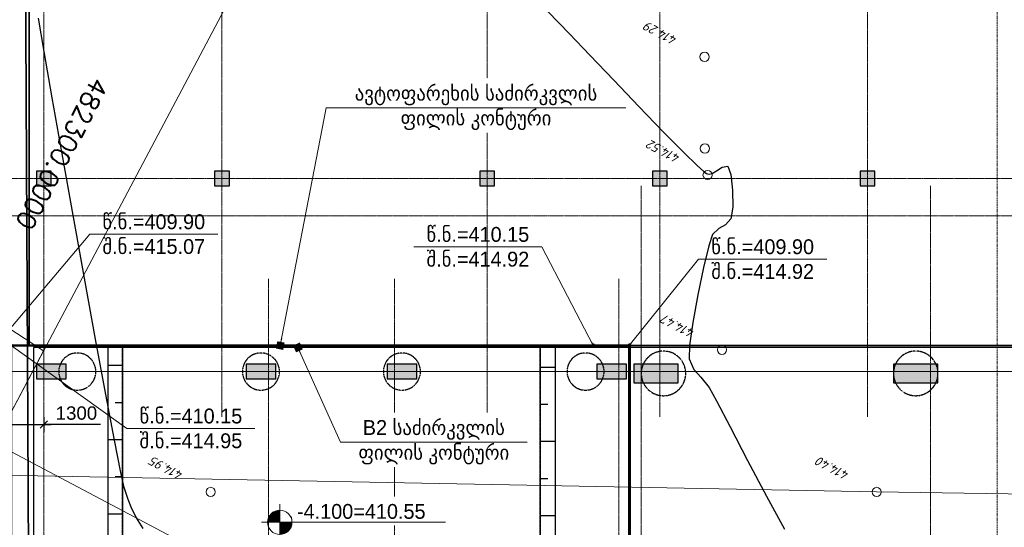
# Model space of a CAD drawing. Header units: millimetres. Extents: x -244621 to 957993, y -212233 to 286163.
# Tile 8 of 47: x -16753 to 9787, y 13204 to 26881. Entities that reach past the tile are written whole.
import ezdxf
from ezdxf.enums import TextEntityAlignment as Align

# ---------------------------------------------------------------- set-up
doc = ezdxf.new("R2010")
doc.units = ezdxf.units.MM
doc.set_wipeout_variables(frame=1)
for name, pattern in [('DASHED', [19.05, 12.7, -6.35]), ('HIDDEN2', [4.7625, 3.175, -1.5875]), ('StructuralPlan-B01_Pit_B1$0$Grid Line', [22.225, 12.7, -3.175, 3.175, -3.175]), ('StructuralPlan-B01_Pit_B1$0$Hidden 1_5', [2.2, 1.5, -0.7]), ('StructuralPlan-B01_Pit_B2$0$Dash', [6.35, 3.175, -3.175]), ('StructuralPlan-B01_Pit_B2$0$Grid Line', [22.225, 12.7, -3.175, 3.175, -3.175]), ('StructuralPlan-B01_Pit_B2$0$Hidden 1_5', [2.2, 1.5, -0.7]), ('StructuralPlan-B01_Pit_G$0$Grid Line', [22.225, 12.7, -3.175, 3.175, -3.175])]:
    doc.linetypes.add(name, pattern=pattern)
doc.layers.get('Defpoints').update_dxf_attribs({"color": 6})
for name, color, linetype, lineweight in [('DIM', 7, 'Continuous', 9), ('S - Armireba Musha', 7, 'Continuous', 40), ('S - DIM', 7, 'Continuous', 5), ('S - LINE', 7, 'Continuous', 15), ('S - SLAB', 7, 'Continuous', 30), ('S - TEXT', 7, 'Continuous', 9), ('StructuralPlan-B01_Pit_B1$0$S-160-M_FOUND', 7, 'Continuous', 30), ('StructuralPlan-B01_Pit_B1$0$S-280-M_COLUMN', 7, 'Continuous', 30), ('StructuralPlan-B01_Pit_B1$0$S-280-M_COLUMN main', 7, 'Continuous', 30), ('StructuralPlan-B01_Pit_B1$0$S-280-MH_COLUMN hid lin', 7, 'StructuralPlan-B01_Pit_B1$0$Hidden 1_5', 30), ('StructuralPlan-B01_Pit_B1$0$Z-030-M_GRID', 7, 'Continuous', 5), ('StructuralPlan-B01_Pit_B2$0$S-160-M_FOUND', 7, 'Continuous', 30), ('StructuralPlan-B01_Pit_B2$0$S-160-MH_FOUND', 7, 'StructuralPlan-B01_Pit_B2$0$Dash', 30), ('StructuralPlan-B01_Pit_B2$0$S-280-M_COLUMN', 7, 'Continuous', 30), ('StructuralPlan-B01_Pit_B2$0$S-280-M_COLUMN main', 7, 'Continuous', 30), ('StructuralPlan-B01_Pit_B2$0$S-280-M_STRUCT_FRAME 4', 7, 'StructuralPlan-B01_Pit_B2$0$Hidden 1_5', 5), ('StructuralPlan-B01_Pit_B2$0$S-280-MH_COLUMN hid lin', 7, 'StructuralPlan-B01_Pit_B2$0$Hidden 1_5', 30), ('StructuralPlan-B01_Pit_B2$0$Z-030-M_GRID', 7, 'Continuous', 5), ('StructuralPlan-B01_Pit_G$0$S-160-M_FOUND', 7, 'Continuous', 30), ('StructuralPlan-B01_Pit_G$0$S-280-M_COLUMN', 7, 'Continuous', 30), ('StructuralPlan-B01_Pit_G$0$S-280-M_COLUMN main', 7, 'Continuous', 30), ('StructuralPlan-B01_Pit_G$0$Z-030-M_GRID', 7, 'Continuous', 5)]:
    doc.layers.add(name, color=color, linetype=linetype, lineweight=lineweight)
doc.layers.add('S - RED LINE', color=7, linetype='Continuous', lineweight=35, true_color=0xff3737)
doc.layers.add('TOPO$0$S - RED LINE', color=7, linetype='Continuous', lineweight=35, true_color=0xff3737)
doc.layers.add('TOPO$0$C-TOPO-MINR', color=8, linetype='Continuous')
doc.layers.add('TOPO$0$V-NODE-TEXT', color=11, linetype='Continuous')
doc.styles.add('Cubicon', font='Cubicon.ttf')
doc.styles.get("Standard").update_dxf_attribs({"font": 'arial.ttf'})
doc.styles.add('Text_S2', font='Cubicon.ttf')
doc.styles.add('TOPO$0$Bm431', font='txt', dxfattribs={"height": 2})
doc.styles.add('TOPO$0$Standard', font='simplex.shx')
doc.styles.add('TOPO$0$СПДС', font='isocpeur.TTF')
doc.dimstyles.new('CUB-M-100', dxfattribs={"dimscale": 100, "dimtxt": 1.8, "dimasz": 1.5, "dimexe": 1.5, "dimexo": 2, "dimgap": 1, "dimtad": 0, "dimdec": 0, "dimzin": 3, "dimdsep": 46, "dimtxsty": 'Cubicon', "dimblk": 'OBLIQUE', "dimcen": 1.5, "dimdle": 1, "dimazin": 2, "dimtfac": 0.75, "dimtdec": 0, "dimtmove": 0, "dimatfit": 3, "dimldrblk": 'SMALL', "dimfxl": 1, "dimtolj": 1, "dimtzin": 0, "dimlwd": -1, "dimlwe": -1, "dimarcsym": 0})
doc.dimstyles.new('CUB-M-20', dxfattribs={"dimscale": 20, "dimtxt": 1.8, "dimasz": 1.5, "dimexe": 1.5, "dimexo": 2, "dimgap": 1, "dimtad": 0, "dimdec": 0, "dimzin": 3, "dimdsep": 46, "dimtxsty": 'Standard', "dimblk": 'OBLIQUE', "dimcen": 1.5, "dimdle": 1, "dimazin": 2, "dimtfac": 0.75, "dimtdec": 0, "dimtmove": 0, "dimatfit": 3, "dimldrblk": 'OBLIQUE', "dimfxl": 1.5, "dimtolj": 1, "dimtzin": 0, "dimlwd": -1, "dimlwe": -1, "dimarcsym": 0})
doc.dimstyles.new('SPDS 200', dxfattribs={"dimscale": 200, "dimtxt": 1.8, "dimasz": 1, "dimexe": 1, "dimexo": 0.625, "dimtad": 1, "dimdec": 0, "dimrnd": 0.001, "dimtxsty": 'Standard', "dimblk": 'OBLIQUE', "dimcen": 2.5, "dimdle": 1, "dimadec": 0, "dimazin": 2, "dimtfac": 0.75, "dimtdec": 0, "dimtmove": 1, "dimatfit": 3, "dimldrblk": 'OBLIQUE', "dimfxl": 1, "dimfxlon": 1, "dimtolj": 1, "dimarcsym": 0})

# ---------------------------------------------------------------- blocks, each defined once
blk = doc.blocks.new('*U271')
at = {"color": 0, "linetype": 'ByBlock', "lineweight": -2, "transparency": 16777216}
blk.add_line((0, 0), (0, 0), dxfattribs=at)
blk.add_circle((0, 0), 0.5, dxfattribs=at)
blk = doc.blocks.new('TOPO')
at = {"color": 2}
for p, q in [((-16.098, 17.881), (-17.742, 18.95)), ((-17.39, 15.427), (-16.098, 17.881))]:
    blk.add_line(p, q, dxfattribs=at)
at = {"color": 4, "lineweight": 0, "flags": 128}
for points in [[(75.777, 192.366), (-95.22, -132.384)], [(159.562, -77.783), (-141.417, 80.699)]]:
    blk.add_lwpolyline(points, dxfattribs=at)
at = {"lineweight": 0, "elevation": 415.208, "flags": 128}
blk.add_lwpolyline([(-24.734, 41.682), (-22.384, 14.614), (6.37, 14.134), (43.626, 13.661), (43.733, 21.335)], dxfattribs=at)
at = {"layer": 'TOPO$0$C-TOPO-MINR', "color": 50, "linetype": 'Continuous', "lineweight": -3, "flags": 128}
for points, elevation in [([(-2.52, 27.056), (-1.939, 26.462), (-1.388, 25.886), (-0.743, 25.21), (-0.064, 24.501), (0.589, 23.826), (1.156, 23.255), (1.508, 22.918), (1.691, 22.758), (1.768, 22.704), (1.791, 22.694), (1.833, 22.69), (1.917, 22.706), (2.037, 22.772), (2.183, 22.876), (2.335, 22.905), (2.417, 22.682), (2.466, 22.254), (2.472, 21.798), (2.426, 21.487), (2.283, 21.322), (2.097, 21.223), (1.93, 21.06), (1.83, 20.755), (1.689, 20.168), (1.536, 19.435), (1.401, 18.69), (1.314, 18.068), (1.306, 17.706), (1.433, 17.419), (1.627, 17.212), (1.848, 16.94), (2.047, 16.576), (2.414, 15.876), (2.885, 14.977), (3.397, 14.015), (3.888, 13.127)], 414.5), ([(-13.4, 13.101), (-13.581, 13.391), (-13.705, 13.629), (-13.806, 13.88), (-13.914, 14.205), (-14.005, 14.61), (-14.178, 15.479), (-14.413, 16.709), (-14.693, 18.198), (-14.997, 19.844), (-15.309, 21.545), (-15.608, 23.197), (-15.878, 24.7), (-16.097, 25.95), (-16.25, 26.846)], 415)]:
    blk.add_lwpolyline(points, dxfattribs=dict(at, elevation=elevation))
at = {"layer": 'TOPO$0$S - RED LINE'}
blk.add_lwpolyline([(-16.747, 47.724), (-16.353, -5.317), (-17.468, -5.315), (-17.562, -1.561), (-22.448, -1.267), (-22.84, -3.327), (-22.619, -5.349), (-22.619, -5.356), (-22.65, -5.35), (-34.113, -5.428), (-34.915, -5.378), (-35.846, -5.178), (-36.462, -4.954), (-36.851, -4.77), (-37.612, -4.299), (-38.188, -3.819), (-38.567, -3.424), (-39.129, -2.666), (-39.554, -1.848), (-39.761, -1.278), (-39.947, -0.469), (-40.078, 1.186), (-43.793, 47.827)], dxfattribs=at)
blk.add_lwpolyline([(41.591, 21.98), (41.802, -2.413), (41.671, -2.916), (41.389, -3.459), (41.061, -3.877), (40.483, -4.343), (40.004, -4.599), (39.508, -4.775), (38.714, -4.862), (37.967, -4.886), (-16.353, -5.317), (-16.747, 47.724), (-16.608, 47.724), (-13.96, 47.714), (17.233, 47.595), (17.233, 47.6), (17.583, 47.598), (17.582, 47.207), (17.561, 22.068)], close=True, dxfattribs=at)
at = {"lineweight": 0, "xscale": 0.25, "yscale": 0.25, "zscale": 0.25, "rotation": 152.2308374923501}
for p in [(1.704, 25.847, 414.294), (1.718, 23.378, 414.144), (1.794, 22.663, 414.516), (2.192, 17.955, 414.469), (-11.582, 14.092, 414.951), (6.37, 14.134, 414.4)]:
    blk.add_blockref('*U271', p, dxfattribs=at)
at = {"color": 1, "lineweight": 0, "insert": (-15.608, 23.197, 415), "char_height": 0.5, "attachment_point": 5, "rotation": 242.2308, "style": 'TOPO$0$Standard'}
blk.add_mtext('\\A1;482300.0000', dxfattribs=at)
at = {"style": 'TOPO$0$Bm431'}
blk.add_attdef('X', text='', height=2, rotation=152.2308, dxfattribs=at).set_placement((118.479, 59.525), align=Align.TOP_LEFT)
blk.add_attdef('Y', (114.376, 55.917), '', height=2, rotation=242.2308, dxfattribs=at)
at = {"layer": 'TOPO$0$V-NODE-TEXT', "color": 250, "linetype": 'ByBlock', "lineweight": 0, "char_height": 0.25, "attachment_point": 4, "rotation": 152.2308, "style": 'TOPO$0$СПДС'}
for s, insert in [('{\\fISOCPEUR|b0|i1|c0|p34;414.29}', (0.93, 26.254, 414.294)), ('{\\fISOCPEUR|b0|i1|c0|p34;414.52}', (1.02, 23.071, 414.516)), ('{\\fISOCPEUR|b0|i1|c0|p34;414.47}', (1.417, 18.362, 414.469)), ('{\\fISOCPEUR|b0|i1|c0|p34;414.95}', (-12.357, 14.5, 414.951)), ('{\\fISOCPEUR|b0|i1|c0|p34;414.40}', (5.595, 14.542, 414.4))]:
    blk.add_mtext(s, dxfattribs=dict(at, insert=insert))
blk = doc.blocks.new('StructuralPlan-B01_Pit_B1')
at = {"layer": 'StructuralPlan-B01_Pit_B1$0$S-280-M_COLUMN main', "true_color": 0xe0e0e0}
for points in [[(1000, 17100), (1000, 17600), (-200, 17600), (-200, 17100)], [(8000, 17100), (8000, 17600), (6800, 17600), (6800, 17100)]]:
    blk.add_hatch(color=254, dxfattribs=at).paths.add_polyline_path(points)
at = {"layer": 'StructuralPlan-B01_Pit_B1$0$S-160-M_FOUND', "color": 253, "true_color": 0xaaaaaa}
for p, q in [((-300, 18050), (-300, -700)), ((41400, 18050), (-300, 18050))]:
    blk.add_line(p, q, dxfattribs=at)
at = {"layer": 'StructuralPlan-B01_Pit_B1$0$S-280-M_COLUMN', "color": 253, "true_color": 0xaaaaaa}
for p, q in [((1000, 17600), (-200, 17600)), ((-200, 17600), (-200, 17100)), ((1000, 17100), (1000, 17600)), ((8000, 17600), (6800, 17600)), ((6800, 17600), (6800, 17100)), ((8000, 17100), (8000, 17600)), ((-200, 17100), (1000, 17100)), ((6800, 17100), (8000, 17100))]:
    blk.add_line(p, q, dxfattribs=at)
at = {"layer": 'StructuralPlan-B01_Pit_B1$0$S-280-MH_COLUMN hid lin', "color": 253, "true_color": 0xaaaaaa}
for centre, start, end in [((600, 17350), 90, 270), ((600, 17350), 270, 90), ((7400, 17350), 90, 179.93354), ((7400, 17350), 0.06646, 90), ((7400, 17350), 180.06646, 270), ((7400, 17350), 270, 359.93354)]:
    blk.add_arc(centre, 600, start, end, dxfattribs=at)
at = {"layer": 'StructuralPlan-B01_Pit_B1$0$Z-030-M_GRID', "linetype": 'StructuralPlan-B01_Pit_B1$0$Grid Line'}
for p, q in [((0, 22400), (0, -15000)), ((7800, 22400), (7800, -15000)), ((55600, 17400), (-2500, 17400))]:
    blk.add_line(p, q, dxfattribs=at)
blk = doc.blocks.new('StructuralPlan-B01_Pit_B2$0$Structural Foundations 1 - Structural Foundations 1-2973506-B01_Pit_B2')
at = {"layer": 'StructuralPlan-B01_Pit_B2$0$S-160-MH_FOUND', "color": 253, "true_color": 0xaaaaaa}
for p, q in [((-14380, 18050), (-14380, -700)), ((-13980, -700), (-13980, 18050))]:
    blk.add_line(p, q, dxfattribs=at)
blk = doc.blocks.new('StructuralPlan-B01_Pit_B2$0$Structural Foundations 2 - Structural Foundations 2-2973874-B01_Pit_B2')
at = {"layer": 'StructuralPlan-B01_Pit_B2$0$S-160-MH_FOUND', "color": 253, "true_color": 0xaaaaaa}
for p, q in [((-2720, -700), (-2720, 18050)), ((-2320, 18050), (-2320, -700))]:
    blk.add_line(p, q, dxfattribs=at)
blk = doc.blocks.new('StructuralPlan-B01_Pit_B2')
at = {"layer": 'StructuralPlan-B01_Pit_B2$0$S-280-M_COLUMN main', "true_color": 0xe0e0e0}
for points in [[(-15500, 17200), (-15500, 17600), (-16300, 17600), (-16300, 17200)], [(-9850, 17200), (-9850, 17600), (-10650, 17600), (-10650, 17200)], [(-6050, 17200), (-6050, 17600), (-6850, 17600), (-6850, 17200)], [(-400, 17200), (-400, 17600), (-1200, 17600), (-1200, 17200)]]:
    blk.add_hatch(color=254, dxfattribs=at).paths.add_polyline_path(points)
at = {"layer": 'StructuralPlan-B01_Pit_B2$0$S-160-M_FOUND', "color": 253, "true_color": 0xaaaaaa}
for p, q in [((-16380, 18050), (-16380, -700)), ((-320, 18050), (-16380, 18050)), ((-320, -700), (-320, 18050))]:
    blk.add_line(p, q, dxfattribs=at)
at = {"layer": 'StructuralPlan-B01_Pit_B2$0$S-280-M_COLUMN', "color": 253, "true_color": 0xaaaaaa}
for p, q in [((-15500, 17600), (-16300, 17600)), ((-16300, 17600), (-16300, 17200)), ((-15500, 17200), (-15500, 17600)), ((-9850, 17600), (-10650, 17600)), ((-10650, 17600), (-10650, 17200)), ((-9850, 17200), (-9850, 17600)), ((-6050, 17600), (-6850, 17600)), ((-6850, 17600), (-6850, 17200)), ((-6050, 17200), (-6050, 17600)), ((-1200, 17600), (-1200, 17200)), ((-400, 17600), (-1200, 17600)), ((-400, 17200), (-400, 17600)), ((-16300, 17200), (-15500, 17200)), ((-10650, 17200), (-9850, 17200)), ((-6850, 17200), (-6050, 17200)), ((-1200, 17200), (-400, 17200))]:
    blk.add_line(p, q, dxfattribs=at)
at = {"layer": 'StructuralPlan-B01_Pit_B2$0$S-280-M_STRUCT_FRAME 4', "color": 253, "true_color": 0xaaaaaa}
for p, q in [((-14380, -700), (-14380, 18050)), ((-2320, -700), (-2320, 18050))]:
    blk.add_line(p, q, dxfattribs=at)
at = {"layer": 'StructuralPlan-B01_Pit_B2$0$S-280-MH_COLUMN hid lin', "color": 253, "true_color": 0xaaaaaa}
for centre, start, end in [((-15200, 17400), 0, 180), ((-10250, 17400), 0, 180), ((-6450, 17400), 360, 180), ((-1500, 17400), 0, 180), ((-15200, 17400), 180, 360), ((-10250, 17400), 180, 360), ((-6450, 17400), 180, 360), ((-1500, 17400), 180, 360)]:
    blk.add_arc(centre, 500, start, end, dxfattribs=at)
at = {"layer": 'StructuralPlan-B01_Pit_B2$0$Z-030-M_GRID', "linetype": 'StructuralPlan-B01_Pit_B2$0$Grid Line'}
for p, q in [((-16100, 19900), (-16100, -15000)), ((-10050, 19900), (-10050, -15000)), ((-6650, 19900), (-6650, -15000)), ((-600, 19900), (-600, -15000)), ((260, 17400), (-31100, 17400))]:
    blk.add_line(p, q, dxfattribs=at)
at = {"layer": 'StructuralPlan-B01_Pit_B2$0$S-160-MH_FOUND', "color": 253, "true_color": 0xaaaaaa}
for name in ['StructuralPlan-B01_Pit_B2$0$Structural Foundations 1 - Structural Foundations 1-2973506-B01_Pit_B2', 'StructuralPlan-B01_Pit_B2$0$Structural Foundations 2 - Structural Foundations 2-2973874-B01_Pit_B2']:
    blk.add_blockref(name, (0, 0), dxfattribs=at)
blk = doc.blocks.new('StructuralPlan-B01_Pit_G')
at = {"layer": 'StructuralPlan-B01_Pit_G$0$S-280-M_COLUMN main', "true_color": 0xe0e0e0}
for points in [[(-15900, 22400), (-15900, 22800), (-16300, 22800), (-16300, 22400)], [(-11100, 22400), (-11100, 22800), (-11500, 22800), (-11500, 22400)], [(-3950, 22400), (-3950, 22800), (-4350, 22800), (-4350, 22400)], [(700, 22400), (700, 22800), (300, 22800), (300, 22400)], [(6300, 22400), (6300, 22800), (5900, 22800), (5900, 22400)]]:
    blk.add_hatch(color=254, dxfattribs=at).paths.add_polyline_path(points)
at = {"layer": 'StructuralPlan-B01_Pit_G$0$S-160-M_FOUND', "color": 253, "true_color": 0xaaaaaa}
for p, q in [((-16500, 43700), (-16500, 18100)), ((-16500, 18100), (40550, 18100))]:
    blk.add_line(p, q, dxfattribs=at)
at = {"layer": 'StructuralPlan-B01_Pit_G$0$S-280-M_COLUMN', "color": 253, "true_color": 0xaaaaaa}
for p, q in [((-16300, 22800), (-16300, 22400)), ((-15900, 22800), (-16300, 22800)), ((-15900, 22400), (-15900, 22800)), ((-11500, 22800), (-11500, 22400)), ((-11100, 22800), (-11500, 22800)), ((-11100, 22400), (-11100, 22800)), ((-4350, 22800), (-4350, 22400)), ((-3950, 22800), (-4350, 22800)), ((-3950, 22400), (-3950, 22800)), ((300, 22800), (300, 22400)), ((700, 22800), (300, 22800)), ((700, 22400), (700, 22800)), ((5900, 22800), (5900, 22400)), ((6300, 22800), (5900, 22800)), ((6300, 22400), (6300, 22800)), ((-16300, 22400), (-15900, 22400)), ((-11500, 22400), (-11100, 22400)), ((-4350, 22400), (-3950, 22400)), ((300, 22400), (700, 22400)), ((5900, 22400), (6300, 22400))]:
    blk.add_line(p, q, dxfattribs=at)
at = {"layer": 'StructuralPlan-B01_Pit_G$0$Z-030-M_GRID', "linetype": 'StructuralPlan-B01_Pit_G$0$Grid Line'}
for p, q in [((-16100, 53104), (-16100, 16182.1)), ((-11300, 53104), (-11300, 16182.1)), ((-4150, 53104), (-4150, 16182.1)), ((500, 53104), (500, 16182.1)), ((6100, 53104), (6100, 16182.1)), ((45409, 22600), (-31100, 22600)), ((45409, 21600), (-31100, 21600)), ((45409, 17400), (-31100, 17400))]:
    blk.add_line(p, q, dxfattribs=at)
blk = doc.blocks.new('A$Ccacc3d0e')
at = {"layer": 'S - TEXT', "linetype": 'HIDDEN2', "lineweight": 0, "ltscale": 10}
blk.add_lwpolyline([(9595, 53169), (9595, -15248)], dxfattribs=at)
blk = doc.blocks.new('Level 11')
for p, q in [((0, -246), (0, 246)), ((-246, 0), (2233, 0))]:
    blk.add_line(p, q)
at = {"const_width": 164}
for points in [[(0, 82, 0.414214), (-82, 0, 0.414214)], [(0, -82, 0.414214), (82, 0, 0.414214)]]:
    blk.add_lwpolyline(points, format="xyb", dxfattribs=at)
blk.add_circle((0, 0), 164)
at = {"style": 'Cubicon'}
blk.add_attdef('%%P0.00', (232, 47), '', height=200, dxfattribs=at)
blk = doc.blocks.new('_Oblique')
at = {"color": 0, "linetype": 'ByBlock', "lineweight": -2}
blk.add_line((-0.5, -0.5), (0.5, 0.5), dxfattribs=at)
blk = doc.blocks.new('Escarpment1', base_point=(-12869, -4266))
at = {"layer": 'S - SLAB'}
for p, q in [((-14380, 17569), (-13980, 17569)), ((-2320, 17513), (-2720, 17513)), ((-14180, 16569), (-13980, 16569)), ((-2520, 16513), (-2720, 16513)), ((-14380, 15569), (-13980, 15569)), ((-2320, 15513), (-2720, 15513)), ((-14180, 14569), (-13980, 14569)), ((-2520, 14513), (-2720, 14513)), ((-14380, 13569), (-13980, 13569)), ((-2320, 13513), (-2720, 13513))]:
    blk.add_line(p, q, dxfattribs=at)
blk = doc.blocks.new('*D217')
at = {"layer": 'Defpoints', "color": 0, "transparency": 16777216}
for p in [(-17400, 18100), (-16100, 17663), (-16100, 15971)]:
    blk.add_point(p, dxfattribs=at)
at = {"layer": 'S - DIM', "color": 0, "lineweight": -2, "transparency": 16777216}
for p, q in [((-17600, 15971), (-15900, 15971)), ((-17400, 16171), (-17400, 15771)), ((-16100, 16171), (-16100, 15771)), ((-14579, 15971), (-16100, 15971))]:
    blk.add_line(p, q, dxfattribs=at)
at = {"layer": 'S - DIM', "color": 0, "lineweight": -2, "transparency": 16777216, "xscale": 200, "yscale": 200, "zscale": 200, "rotation": 180}
blk.add_blockref('_Oblique', (-17400, 15971), dxfattribs=at)
at = {"layer": 'S - DIM', "color": 0, "lineweight": -2, "transparency": 16777216, "xscale": 200, "yscale": 200, "zscale": 200}
blk.add_blockref('_Oblique', (-16100, 15971), dxfattribs=at)
at = {"layer": 'S - DIM', "color": 0, "transparency": 16777216, "insert": (-15224, 16280), "char_height": 360, "attachment_point": 5}
blk.add_mtext('\\A1;1300', dxfattribs=at)

msp = doc.modelspace()

# ---------------------------------------------------------------- linework, layer by layer
at = {"layer": 'S - Armireba Musha'}
msp.add_lwpolyline([(-320, -1300), (42000, -1300), (42000, 22800), (18300, 22800), (18300, 44600), (-17400, 44600), (-17400, 18100), (-320, 18100)], close=True, dxfattribs=at)
at = {"layer": 'S - SLAB', "linetype": 'DASHED'}
for points in [[(17400, 43700), (17400, 21900), (41000, 21900), (41000, 18100), (-16500, 18100), (-16500, 43700)], [(-320, 18050), (-16380, 18050), (-16380, -700), (-320, -700), (-320, 18050)], [(-300, -700), (41400, -700), (41400, 18050), (-300, 18050), (-300, -700)]]:
    msp.add_lwpolyline(points, close=True, dxfattribs=at)
at = {"layer": 'S - SLAB'}
for points in [[(-14380, 18100), (-14380, -1300)], [(-13980, 18100), (-13980, -1300)], [(-2720, 18100), (-2720, -1300)], [(-2320, 18100), (-2320, -1300)]]:
    msp.add_lwpolyline(points, dxfattribs=at)

# ---------------------------------------------------------------- block references
at = {"layer": 'S - LINE', "xscale": 999.9999999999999, "yscale": 999.9999999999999, "zscale": 999.9999999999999, "rotation": 359.8641595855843}
msp.add_blockref('TOPO', (-57.3, 36.9), dxfattribs=at)
at = {"layer": 'S - LINE', "color": 5}
msp.add_blockref('A$Ccacc3d0e', (0, 0), dxfattribs=at)
at = {"layer": 'S - RED LINE', "color": 3}
for name in ['StructuralPlan-B01_Pit_G', 'StructuralPlan-B01_Pit_B1', 'StructuralPlan-B01_Pit_B2']:
    msp.add_blockref(name, (0, 0), dxfattribs=at)

# ---------------------------------------------------------------- texts
at = {"layer": 'S - TEXT', "char_height": 400, "attachment_point": 5, "style": 'Text_S2'}
for s, insert in [('\\pxqc;{\\C20;\\c935921;წ.ნ.=409.90\\P}შ.ნ.=415.07', (-13139, 21098.9)), ('\\pxqc;{\\C20;\\c935921;წ.ნ.=410.15\\P}შ.ნ.=414.92', (-4403.4, 20758.3)), ('\\pxqc;{\\C20;\\c935921;წ.ნ.=409.90\\P}შ.ნ.=414.92', (3273.8, 20425.7)), ('\\pxqc;{\\C20;\\c935921;წ.ნ.=410.15\\P}შ.ნ.=414.95', (-12138.7, 15864.7))]:
    msp.add_mtext(s, dxfattribs=dict(at, insert=insert))

# ---------------------------------------------------------------- dimensions: what is measured, and where the dimension line sits
at = {"layer": 'S - DIM'}
dim = msp.add_linear_dim(base=(-16100, 15971.3), p1=(-17400, 18100), p2=(-16100, 17663.3), angle=180, dimstyle='SPDS 200', dxfattribs=at)
dim.commit()
dim.dimension.update_dxf_attribs({"geometry": '*D217', "text_midpoint": (-15223.5, 15907.1), "dimtype": 160})

# ---------------------------------------------------------------- leaders
at = {"layer": 'S - TEXT'}
for points in [[(-17400, 18100), (-14865.7, 21098.9), (-11412.3, 21098.9)], [(-1291.8, 18100), (-2676.7, 20758.3), (-6130.2, 20758.3)], [(-320, 18100), (1547, 20425.7), (5000.5, 20425.7)], [(-16980, 18100), (-13865.4, 15864.7), (-10411.9, 15864.7)]]:
    msp.add_leader(points, dimstyle='CUB-M-100', override={"dimasz": 1, "dimldrblk": 'BoxFilled'}, dxfattribs=at)

# ---------------------------------------------------------------- next in the draw order: wipeouts: each hides what was drawn before it
at = {"color": 7, "true_color": 0xffffff}
msp.add_wipeout([(-5409.4, 14026.3), (-9430.3, 14026.3), (-9430.3, 13261), (-5409.4, 13261)], dxfattribs=at).dxf.layer = 'S - LINE'

# ---------------------------------------------------------------- next in the draw order: linework, layer by layer
at = {"layer": 'S - Armireba Musha'}
msp.add_lwpolyline([(-16980, -1300), (-320, -1300), (-320, 18100), (-16980, 18100), (-16980, -1300)], close=True, dxfattribs=at)

# ---------------------------------------------------------------- next in the draw order: block references
at = {"layer": 'S - SLAB'}
msp.add_blockref('Escarpment1', (-12868.9, -4266.3), dxfattribs=at)
at = {"layer": 'S - TEXT', "xscale": 2, "yscale": 2, "zscale": 2}
msp.add_blockref('Level 11', (-9741.6, 13337.8, -276000), dxfattribs=at).add_auto_attribs({'%%P0.00': '-4.100=410.55'})

# ---------------------------------------------------------------- next in the draw order: texts
at = {"layer": 'S - TEXT', "ltscale": 800, "char_height": 400, "attachment_point": 5, "style": 'Cubicon', "bg_fill": 3, "box_fill_scale": 1.5, "bg_fill_color": 256, "bg_fill_transparency": 0}
for s, insert in [('ავტოფარეხის საძირკვლის\\Pფილის კონტური', (-4453, 24505.4)), ('B2 საძირკვლის\\Pფილის კონტური', (-5589.9, 15494.1))]:
    msp.add_mtext(s, dxfattribs=dict(at, insert=insert))

# ---------------------------------------------------------------- next in the draw order: leaders
at = {"layer": 'DIM'}
for points in [[(-9729.2, 18100), (-8493.9, 24505.4), (-412.2, 24505.4)], [(-9253.4, 18050), (-8108.6, 15494.1), (-3071.2, 15494.1)]]:
    msp.add_leader(points, dimstyle='CUB-M-20', override={"dimasz": 10, "dimgap": 1, "dimtad": 0, "dimldrblk": 'BoxFilled'}, dxfattribs=at)

doc.saveas('drawing.dxf')
